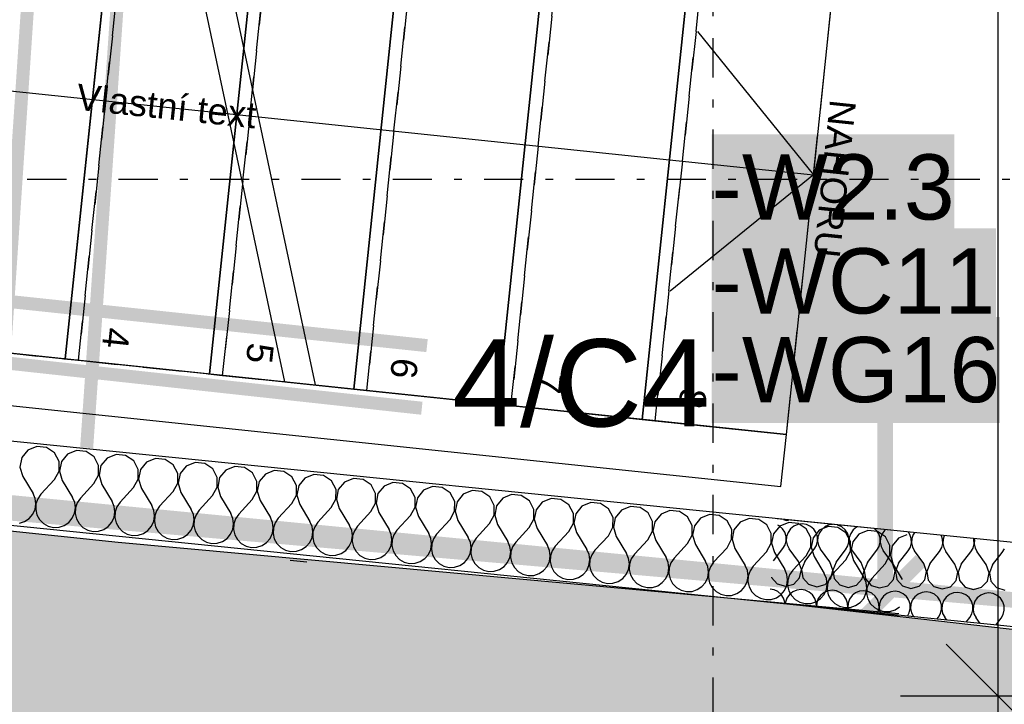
# Model space of a CAD drawing. Extents: x -12025 to 39812, y -28775 to 12.
# Tile 22 of 90: x 16300 to 18186, y -12117 to -10806. Entities that reach past the tile are written whole.
import ezdxf
from ezdxf.enums import TextEntityAlignment as Align

# ---------------------------------------------------------------- set-up
doc = ezdxf.new("R2010")
doc.units = 0
doc.header["$MEASUREMENT"] = 0
for name, pattern in [('Telekomunikacni vodic', [9.25, 3, -0.75, 3, -0.75, 0.125, -0.75, 0.125, -0.75]), ('vodič N', [3, 1.5, -1.5]), ('Čerchovaná S', [175, 75, -42.5, 15, -42.5]), ('Čárkovaná S', [125, 75, -50])]:
    doc.linetypes.add(name, pattern=pattern)
for name, color, linetype in [('0 (Pozadí)', 254, 'Continuous'), ('OÚ Dukovany internet + tv + data', 192, 'Continuous'), ('OÚ Dukovany půdorys kóty 1NP', 7, 'Continuous'), ('OÚ Dukovany půdorys podklad 1NP', 7, 'Continuous'), ('OÚ Dukovany světla', 132, 'Continuous'), ('OÚ Dukovany zásuvky', 92, 'Continuous'), ('Zakladni', 7, 'Continuous')]:
    doc.layers.add(name, color=color, linetype=linetype)
doc.styles.add('Arial', font='txt')
doc.styles.add('Arial_B', font='txt')

# ---------------------------------------------------------------- blocks, each defined once
blk = doc.blocks.new('(10)')
at = {"color": 0, "linetype": 'Continuous', "style": 'Arial'}
blk.add_text('4/C4', height=167.18, dxfattribs=at).set_placement((0, -85), align=Align.CENTER)
blk = doc.blocks.new('(13)')
at = {"color": 36, "linetype": 'vodič N', "ltscale": 100, "const_width": 25}
blk.add_lwpolyline([(105.8, -4131.2), (389.3, -15.8)], dxfattribs=at)
blk = doc.blocks.new('(31)')
at = {"color": 7, "linetype": 'Continuous', "const_width": 25}
for points in [[(55, -460), (55, 0)], [(0, -520), (125, -395)]]:
    blk.add_lwpolyline(points, dxfattribs=at)
at = {"layer": '0 (Pozadí)', "linetype": 'Continuous'}
blk.add_solid([(-274.9, 243.5), (270.2, 243.5), (-274.9, 40), (270.2, 40)], dxfattribs=at)
at = {"color": 7, "linetype": 'Continuous', "style": 'Arial_B'}
blk.add_text('-WC11', height=125, dxfattribs=at).set_placement((-274.9, 80))
blk = doc.blocks.new('Stoupací vedení směrem nahoru (1)')
at = {"color": 0, "linetype": 'Continuous', "const_width": 25}
for points in [[(211.1, 422.2), (0, 0)], [(211.1, 422.2), (131.9, 356.3)], [(211.1, 422.2), (197.9, 316.7)]]:
    blk.add_lwpolyline(points, dxfattribs=at)
at = {"color": 0, "linetype": 'Continuous'}
for points, const_width in [([(0, 52.8, 0.414214), (-52.8, 0)], 25), ([(52.8, 0, 0.414214), (0, 52.8)], 25), ([(0, 26.4, 0.414214), (-26.4, 0)], 52.8), ([(26.4, 0, 0.414214), (0, 26.4)], 52.8), ([(-26.4, 0, 0.414214), (0, -26.4)], 52.8), ([(0, -26.4, 0.414214), (26.4, 0)], 52.8), ([(-52.8, 0, 0.414214), (0, -52.8)], 25), ([(0, -52.8, 0.414214), (52.8, 0)], 25)]:
    blk.add_lwpolyline(points, format="xyb", dxfattribs=dict(at, const_width=const_width))
blk = doc.blocks.new('(119)')
at = {"color": 7, "linetype": 'Continuous', "const_width": 25}
for points in [[(0, 0), (0, 460)], [(-60, -60), (65, 65)]]:
    blk.add_lwpolyline(points, dxfattribs=at)
at = {"layer": '0 (Pozadí)', "linetype": 'Continuous'}
blk.add_solid([(-335, 885), (130.2, 885), (-335, 681.5), (130.2, 681.5)], dxfattribs=at)
at = {"color": 7, "linetype": 'Continuous', "style": 'Arial_B'}
blk.add_text('-W2.3', height=125, dxfattribs=at).set_placement((-335, 721.5))
blk = doc.blocks.new('(120)')
at = {"color": 7, "linetype": 'Continuous', "const_width": 25}
for points in [[(0, 0), (0, 460)], [(-60, -60), (65, 65)]]:
    blk.add_lwpolyline(points, dxfattribs=at)
at = {"layer": '0 (Pozadí)', "linetype": 'Continuous'}
blk.add_solid([(-335, 530), (217.4, 530), (-335, 326.5), (217.4, 326.5)], dxfattribs=at)
at = {"color": 7, "linetype": 'Continuous', "style": 'Arial_B'}
blk.add_text('-WG16', height=125, dxfattribs=at).set_placement((-335, 366.5))

msp = doc.modelspace()

# ---------------------------------------------------------------- hatches: boundary and pattern name
at = {"layer": 'OÚ Dukovany půdorys podklad 1NP', "linetype": 'Continuous'}
msp.add_hatch(color=254, dxfattribs=at).paths.add_polyline_path([(15102.4, -12030), (15101.4, -12039.9), (16811.2, -12217.9), (16850, -11844.9), (15190, -11672.1), (15164.1, -11920.8), (15114.3, -11915.6)])

# ---------------------------------------------------------------- linework, layer by layer
at = {"layer": 'OÚ Dukovany internet + tv + data', "linetype": 'Telekomunikacni vodic', "ltscale": 100, "const_width": 25}
msp.add_lwpolyline([(12500, -11947.2), (12500, -11362.5), (18875, -11980), (18875, -11750)], dxfattribs=at)
at = {"layer": 'OÚ Dukovany půdorys kóty 1NP', "color": 1, "linetype": 'Continuous'}
for p, q in [((18174.4, -12102), (18174.4, -2532.3)), ((18074.4, -12002), (18274.4, -12202)), ((18474.4, -12102), (17986.9, -12102)), ((18174.4, -12252), (18174.4, -12102))]:
    msp.add_line(p, q, dxfattribs=at)
at = {"layer": 'OÚ Dukovany půdorys podklad 1NP', "color": 154, "linetype": 'Čerchovaná S'}
for p, q in [((17628.4, -25791.1), (17628.4, -1625)), ((5289.2, -11111), (22767.7, -11111))]:
    msp.add_line(p, q, dxfattribs=at)
at = {"layer": 'OÚ Dukovany půdorys podklad 1NP', "color": 1, "linetype": 'Continuous'}
for p, q in [((16807.8, -11499.2), (16567.3, -10368)), ((16866.4, -11505.4), (16625.9, -10374.2)), ((16387, -11455.5), (16491.3, -10460.9)), ((16491.3, -10460.9), (16387, -11455.5)), ((16663.3, -11484.4), (16767.5, -10489.9)), ((16767.5, -10489.9), (16663.3, -11484.4)), ((16939.6, -11513.4), (17043.8, -10518.8)), ((17043.8, -10518.8), (16939.6, -11513.4)), ((17215.8, -11542.3), (17320.1, -10547.8)), ((17320.1, -10547.8), (17215.8, -11542.3)), ((17492.1, -11571.3), (17596.3, -10576.7)), ((17596.3, -10576.7), (17492.1, -11571.3)), ((17768.4, -11600.2), (17872.6, -10605.7)), ((17597.9, -10828.3), (17820.5, -11102.9)), ((15610.4, -10871.3), (17544.2, -11074)), ((17544.2, -11074), (17820.5, -11102.9)), ((17820.5, -11102.9), (17545.8, -11325.5)), ((17768.4, -11600.2), (15282, -11339.7)), ((16110.8, -11426.5), (16387, -11455.5)), ((15271.5, -11439.1), (17757.9, -11699.7)), ((16387, -11455.5), (16663.3, -11484.4)), ((16663.3, -11484.4), (16939.6, -11513.4)), ((17999.5, -11787.1), (15226.9, -11506.2)), ((16939.6, -11513.4), (17215.8, -11542.3)), ((17215.8, -11542.3), (17492.1, -11571.3)), ((17492.1, -11571.3), (17768.4, -11600.2)), ((17757.9, -11699.7), (17768.4, -11600.2)), ((15210.7, -11665.4), (17983.4, -11946.2)), ((18696, -11856.7), (17750.7, -11761.9)), ((17734.7, -11921.1), (18680, -12015.9))]:
    msp.add_line(p, q, dxfattribs=at)
at = {"layer": 'OÚ Dukovany půdorys podklad 1NP', "color": 21, "linetype": 'Continuous'}
for p, q in [((16315.4, -11630.2), (16303.6, -11644.6)), ((16332.5, -11623.2), (16315.4, -11630.2)), ((16351, -11625), (16332.5, -11623.2)), ((16366.4, -11635.4), (16351, -11625)), ((16375, -11651.8), (16366.4, -11635.4)), ((16391.2, -11637.9), (16379.4, -11652.3)), ((16408.3, -11630.8), (16391.2, -11637.9)), ((16426.8, -11632.7), (16408.3, -11630.8)), ((16442.2, -11643.1), (16426.8, -11632.7)), ((16303.6, -11644.6), (16300, -11662.8)), ((16374.9, -11670.4), (16375, -11651.8)), ((16379.4, -11652.3), (16375.8, -11670.5)), ((16450.8, -11659.5), (16442.2, -11643.1)), ((16467, -11645.6), (16455.2, -11659.9)), ((16484.1, -11638.5), (16467, -11645.6)), ((16502.6, -11640.4), (16484.1, -11638.5)), ((16518, -11650.8), (16502.6, -11640.4)), ((16526.6, -11667.2), (16518, -11650.8)), ((16542.8, -11653.3), (16531, -11667.6)), ((16559.9, -11646.2), (16542.8, -11653.3)), ((16578.4, -11648.1), (16559.9, -11646.2)), ((16593.8, -11658.4), (16578.4, -11648.1)), ((16635.7, -11653.9), (16618.6, -11661)), ((16654.2, -11655.8), (16635.7, -11653.9)), ((16669.6, -11666.1), (16654.2, -11655.8)), ((16300, -11662.8), (16305.4, -11680.5)), ((16366, -11686.7), (16374.9, -11670.4)), ((16375.8, -11670.5), (16381.2, -11688.2)), ((16450.7, -11678.1), (16450.8, -11659.5)), ((16455.2, -11659.9), (16451.6, -11678.1)), ((16526.5, -11685.7), (16526.6, -11667.2)), ((16531, -11667.6), (16527.4, -11685.8)), ((16602.4, -11674.9), (16593.8, -11658.4)), ((16602.3, -11693.4), (16602.4, -11674.9)), ((16606.8, -11675.3), (16603.2, -11693.5)), ((16618.6, -11661), (16606.8, -11675.3)), ((16678.2, -11682.5), (16669.6, -11666.1)), ((16694.4, -11668.6), (16682.6, -11683)), ((16711.5, -11661.6), (16694.4, -11668.6)), ((16730, -11663.4), (16711.5, -11661.6)), ((16745.4, -11673.8), (16730, -11663.4)), ((16754, -11690.2), (16745.4, -11673.8)), ((16787.3, -11669.2), (16770.2, -11676.3)), ((16805.8, -11671.1), (16787.3, -11669.2)), ((16821.2, -11681.5), (16805.8, -11671.1)), ((16305.4, -11680.5), (16325.1, -11713.2)), ((16366, -11686.7), (16340.2, -11714.7)), ((16381.2, -11688.2), (16400.9, -11720.8)), ((16441.8, -11694.4), (16416, -11722.4)), ((16441.8, -11694.4), (16450.7, -11678.1)), ((16451.6, -11678.1), (16457, -11695.9)), ((16517.6, -11702), (16526.5, -11685.7)), ((16527.4, -11685.8), (16532.8, -11703.6)), ((16593.4, -11709.7), (16602.3, -11693.4)), ((16603.2, -11693.5), (16608.6, -11711.2)), ((16678.1, -11701.1), (16678.2, -11682.5)), ((16682.6, -11683), (16679, -11701.2)), ((16753.9, -11708.8), (16754, -11690.2)), ((16758.4, -11690.7), (16754.8, -11708.9)), ((16770.2, -11676.3), (16758.4, -11690.7)), ((16829.8, -11697.9), (16821.2, -11681.5)), ((16846, -11684), (16834.2, -11698.3)), ((16863.1, -11676.9), (16846, -11684)), ((16881.6, -11678.8), (16863.1, -11676.9)), ((16897, -11689.2), (16881.6, -11678.8)), ((16905.6, -11705.6), (16897, -11689.2)), ((16921.8, -11691.7), (16910, -11706)), ((16938.9, -11684.6), (16921.8, -11691.7)), ((16957.4, -11686.5), (16938.9, -11684.6)), ((16972.8, -11696.8), (16957.4, -11686.5)), ((17014.7, -11692.3), (16997.6, -11699.4)), ((17033.2, -11694.1), (17014.7, -11692.3)), ((17048.6, -11704.5), (17033.2, -11694.1)), ((16329.2, -11722.8), (16325.1, -11713.2)), ((16457, -11695.9), (16476.7, -11728.5)), ((16517.6, -11702), (16491.8, -11730)), ((16532.8, -11703.6), (16552.5, -11736.2)), ((16593.4, -11709.7), (16567.6, -11737.7)), ((16608.6, -11711.2), (16628.3, -11743.9)), ((16669.2, -11717.4), (16678.1, -11701.1)), ((16679, -11701.2), (16684.4, -11718.9)), ((16745, -11725.1), (16753.9, -11708.8)), ((16754.8, -11708.9), (16760.2, -11726.6)), ((16829.7, -11716.4), (16829.8, -11697.9)), ((16834.2, -11698.3), (16830.6, -11716.5)), ((16905.5, -11724.1), (16905.6, -11705.6)), ((16910, -11706), (16906.4, -11724.2)), ((16981.4, -11713.3), (16972.8, -11696.8)), ((16981.3, -11731.8), (16981.4, -11713.3)), ((16985.8, -11713.7), (16982.2, -11731.9)), ((16997.6, -11699.4), (16985.8, -11713.7)), ((17057.2, -11720.9), (17048.6, -11704.5)), ((17073.4, -11707), (17061.6, -11721.4)), ((17090.5, -11700), (17073.4, -11707)), ((17109, -11701.8), (17090.5, -11700)), ((17124.4, -11712.2), (17109, -11701.8)), ((17133, -11728.6), (17124.4, -11712.2)), ((17166.3, -11707.6), (17149.2, -11714.7)), ((17184.8, -11709.5), (17166.3, -11707.6)), ((17200.2, -11719.9), (17184.8, -11709.5)), ((16330.5, -11733.2), (16329.2, -11722.8)), ((16334.2, -11723.3), (16330.8, -11733.3)), ((16340.2, -11714.7), (16334.2, -11723.3)), ((16405, -11730.5), (16400.9, -11720.8)), ((16406.3, -11740.9), (16405, -11730.5)), ((16410, -11731), (16406.6, -11741)), ((16416, -11722.4), (16410, -11731)), ((16480.8, -11738.2), (16476.7, -11728.5)), ((16491.8, -11730), (16485.8, -11738.7)), ((16669.2, -11717.4), (16643.4, -11745.4)), ((16684.4, -11718.9), (16704.1, -11751.6)), ((16745, -11725.1), (16719.2, -11753.1)), ((16760.2, -11726.6), (16779.9, -11759.2)), ((16820.8, -11732.7), (16795, -11760.8)), ((16820.8, -11732.7), (16829.7, -11716.4)), ((16830.6, -11716.5), (16836, -11734.3)), ((16896.6, -11740.4), (16905.5, -11724.1)), ((16906.4, -11724.2), (16911.8, -11742)), ((16972.5, -11748.1), (16981.3, -11731.8)), ((16982.2, -11731.9), (16987.6, -11749.6)), ((17057.1, -11739.5), (17057.2, -11720.9)), ((17061.6, -11721.4), (17058, -11739.6)), ((17132.9, -11747.2), (17133, -11728.6)), ((17137.4, -11729.1), (17133.8, -11747.3)), ((17149.2, -11714.7), (17137.4, -11729.1)), ((17208.8, -11736.3), (17200.2, -11719.9)), ((17225, -11722.4), (17213.2, -11736.7)), ((17242.1, -11715.3), (17225, -11722.4)), ((17260.6, -11717.2), (17242.1, -11715.3)), ((17276, -11727.6), (17260.6, -11717.2)), ((17284.6, -11744), (17276, -11727.6)), ((17300.8, -11730.1), (17289, -11744.4)), ((17317.9, -11723), (17300.8, -11730.1)), ((17336.4, -11724.9), (17317.9, -11723)), ((17351.8, -11735.2), (17336.4, -11724.9)), ((17393.7, -11730.7), (17376.6, -11737.7)), ((17412.2, -11732.5), (17393.7, -11730.7)), ((17427.6, -11742.9), (17412.2, -11732.5)), ((16324.6, -11753.2), (16329, -11743.6)), ((16329, -11743.6), (16330.5, -11733.2)), ((16330.8, -11733.3), (16330.3, -11743.8)), ((16330.3, -11743.8), (16332.6, -11754)), ((16400.4, -11760.9), (16404.8, -11751.3)), ((16404.8, -11751.3), (16406.3, -11740.9)), ((16406.6, -11741), (16406.1, -11751.5)), ((16406.1, -11751.5), (16408.4, -11761.7)), ((16480.6, -11759), (16482.1, -11748.6)), ((16482.1, -11748.6), (16480.8, -11738.2)), ((16482.4, -11748.6), (16481.9, -11759.1)), ((16485.8, -11738.7), (16482.4, -11748.6)), ((16556.6, -11745.9), (16552.5, -11736.2)), ((16557.9, -11756.3), (16556.6, -11745.9)), ((16561.6, -11746.4), (16558.2, -11756.3)), ((16567.6, -11737.7), (16561.6, -11746.4)), ((16632.4, -11753.5), (16628.3, -11743.9)), ((16643.4, -11745.4), (16637.4, -11754)), ((16708.2, -11761.2), (16704.1, -11751.6)), ((16836, -11734.3), (16855.7, -11766.9)), ((16896.6, -11740.4), (16870.8, -11768.4)), ((16911.8, -11742), (16931.5, -11774.6)), ((16972.5, -11748.1), (16946.6, -11776.1)), ((16987.6, -11749.6), (17007.3, -11782.3)), ((17048.3, -11755.8), (17057.1, -11739.5)), ((17058, -11739.6), (17063.4, -11757.3)), ((17124.1, -11763.5), (17132.9, -11747.2)), ((17133.8, -11747.3), (17139.2, -11765)), ((17208.7, -11754.8), (17208.8, -11736.3)), ((17213.2, -11736.7), (17209.6, -11754.9)), ((17284.5, -11762.5), (17284.6, -11744)), ((17289, -11744.4), (17285.4, -11762.6)), ((17360.5, -11751.6), (17351.8, -11735.2)), ((17360.3, -11770.2), (17360.5, -11751.6)), ((17376.6, -11737.7), (17364.8, -11752.1)), ((17436.3, -11759.3), (17427.6, -11742.9)), ((17452.4, -11745.4), (17440.6, -11759.8)), ((17469.5, -11738.4), (17452.4, -11745.4)), ((17488, -11740.2), (17469.5, -11738.4)), ((17503.4, -11750.6), (17488, -11740.2)), ((17512.1, -11767), (17503.4, -11750.6)), ((17545.3, -11746), (17528.2, -11753.1)), ((17563.8, -11747.9), (17545.3, -11746)), ((17579.2, -11758.3), (17563.8, -11747.9)), ((16299.1, -11770.3), (16309.1, -11767.1)), ((16309.1, -11767.1), (16317.8, -11761.2)), ((16317.8, -11761.2), (16324.6, -11753.2)), ((16332.6, -11754), (16337.7, -11763.2)), ((16337.7, -11763.2), (16345, -11770.7)), ((16384.9, -11774.8), (16393.6, -11768.9)), ((16393.6, -11768.9), (16400.4, -11760.9)), ((16408.4, -11761.7), (16413.5, -11770.9)), ((16469.4, -11776.6), (16476.2, -11768.6)), ((16476.2, -11768.6), (16480.6, -11759)), ((16481.9, -11759.1), (16484.2, -11769.4)), ((16484.2, -11769.4), (16489.3, -11778.6)), ((16552, -11776.2), (16556.4, -11766.7)), ((16556.4, -11766.7), (16557.9, -11756.3)), ((16558.2, -11756.3), (16557.7, -11766.8)), ((16557.7, -11766.8), (16560, -11777.1)), ((16632.2, -11774.4), (16633.7, -11764)), ((16633.7, -11764), (16632.4, -11753.5)), ((16634, -11764), (16633.5, -11774.5)), ((16637.4, -11754), (16634, -11764)), ((16709.5, -11771.6), (16708.2, -11761.2)), ((16713.2, -11761.7), (16709.8, -11771.7)), ((16719.2, -11753.1), (16713.2, -11761.7)), ((16784, -11768.9), (16779.9, -11759.2)), ((16785.3, -11779.3), (16784, -11768.9)), ((16789, -11769.4), (16785.6, -11779.4)), ((16795, -11760.8), (16789, -11769.4)), ((16859.8, -11776.6), (16855.7, -11766.9)), ((16870.8, -11768.4), (16864.8, -11777.1)), ((17048.3, -11755.8), (17022.4, -11783.8)), ((17063.4, -11757.3), (17083.1, -11789.9)), ((17124.1, -11763.5), (17098.2, -11791.5)), ((17139.2, -11765), (17158.9, -11797.6)), ((17199.9, -11771.1), (17208.7, -11754.8)), ((17209.6, -11754.9), (17215, -11772.7)), ((17275.7, -11778.8), (17284.5, -11762.5)), ((17285.4, -11762.6), (17290.8, -11780.4)), ((17351.5, -11786.5), (17360.3, -11770.2)), ((17364.8, -11752.1), (17361.2, -11770.3)), ((17361.2, -11770.3), (17366.6, -11788)), ((17436.1, -11777.9), (17436.3, -11759.3)), ((17440.6, -11759.8), (17437, -11778)), ((17511.9, -11785.6), (17512.1, -11767)), ((17516.4, -11767.4), (17512.8, -11785.7)), ((17528.2, -11753.1), (17516.4, -11767.4)), ((17587.9, -11774.7), (17579.2, -11758.3)), ((17604, -11760.8), (17592.2, -11775.1)), ((17621.1, -11753.7), (17604, -11760.8)), ((17639.6, -11755.6), (17621.1, -11753.7)), ((17655, -11766), (17639.6, -11755.6)), ((17663.7, -11782.4), (17655, -11766)), ((17679.8, -11768.5), (17668, -11782.8)), ((17697, -11761.4), (17679.8, -11768.5)), ((17715.4, -11763.3), (17697, -11761.4)), ((17730.8, -11773.6), (17715.4, -11763.3)), ((17772.8, -11769.1), (17755.6, -11776.1)), ((17762.7, -11763.3), (17768.8, -11765.1)), ((17768.8, -11765.1), (17772.2, -11764.3)), ((17791.2, -11770.9), (17772.8, -11769.1)), ((16345, -11770.7), (16354.2, -11775.9)), ((16354.2, -11775.9), (16364.4, -11778.4)), ((16364.4, -11778.4), (16374.9, -11778)), ((16374.9, -11778), (16384.9, -11774.8)), ((16413.5, -11770.9), (16420.8, -11778.4)), ((16420.8, -11778.4), (16430, -11783.6)), ((16430, -11783.6), (16440.2, -11786.1)), ((16440.2, -11786.1), (16450.7, -11785.7)), ((16450.7, -11785.7), (16460.7, -11782.4)), ((16460.7, -11782.4), (16469.4, -11776.6)), ((16489.3, -11778.6), (16496.6, -11786.1)), ((16496.6, -11786.1), (16505.8, -11791.3)), ((16536.5, -11790.1), (16545.2, -11784.3)), ((16545.2, -11784.3), (16552, -11776.2)), ((16560, -11777.1), (16565.1, -11786.3)), ((16565.1, -11786.3), (16572.5, -11793.8)), ((16621, -11791.9), (16627.8, -11783.9)), ((16627.8, -11783.9), (16632.2, -11774.4)), ((16633.5, -11774.5), (16635.8, -11784.7)), ((16635.8, -11784.7), (16640.9, -11794)), ((16703.6, -11791.6), (16708, -11782)), ((16708, -11782), (16709.5, -11771.6)), ((16709.8, -11771.7), (16709.3, -11782.2)), ((16709.3, -11782.2), (16711.6, -11792.4)), ((16783.8, -11789.7), (16785.3, -11779.3)), ((16785.6, -11779.4), (16785.1, -11789.8)), ((16859.6, -11797.4), (16861.1, -11787)), ((16861.1, -11787), (16859.8, -11776.6)), ((16861.4, -11787), (16860.9, -11797.5)), ((16864.8, -11777.1), (16861.4, -11787)), ((16935.6, -11784.3), (16931.5, -11774.6)), ((16936.9, -11794.7), (16935.6, -11784.3)), ((16940.7, -11784.8), (16937.3, -11794.7)), ((16946.6, -11776.1), (16940.7, -11784.8)), ((17011.4, -11791.9), (17007.3, -11782.3)), ((17022.4, -11783.8), (17016.5, -11792.4)), ((17199.9, -11771.1), (17174, -11799.2)), ((17215, -11772.7), (17234.7, -11805.3)), ((17275.7, -11778.8), (17249.8, -11806.8)), ((17290.8, -11780.4), (17310.5, -11813)), ((17351.5, -11786.5), (17325.7, -11814.5)), ((17366.6, -11788), (17386.3, -11820.7)), ((17427.3, -11794.2), (17436.1, -11777.9)), ((17437, -11778), (17442.4, -11795.7)), ((17503.1, -11801.9), (17511.9, -11785.6)), ((17512.8, -11785.7), (17518.2, -11803.4)), ((17587.7, -11793.2), (17587.9, -11774.7)), ((17592.2, -11775.1), (17588.6, -11793.3)), ((17663.5, -11800.9), (17663.7, -11782.4)), ((17668, -11782.8), (17664.4, -11801)), ((17739.5, -11790), (17730.8, -11773.6)), ((17755.6, -11776.1), (17743.8, -11790.5)), ((17754.4, -11775.4), (17752.2, -11774.3)), ((17760.7, -11780.8), (17754.4, -11775.4)), ((17765.3, -11787.7), (17760.7, -11780.8)), ((17767.8, -11795.6), (17765.3, -11787.7)), ((17771.6, -11787.8), (17768.8, -11795.6)), ((17776.4, -11781), (17771.6, -11787.8)), ((17782.9, -11775.9), (17776.4, -11781)), ((17790.5, -11772.7), (17782.9, -11775.9)), ((17798.7, -11771.7), (17790.5, -11772.7)), ((17806.6, -11781.3), (17791.2, -11770.9)), ((17806.9, -11772.9), (17798.7, -11771.7)), ((17815.3, -11797.7), (17806.6, -11781.3)), ((17814.4, -11776.4), (17806.9, -11772.9)), ((17820.7, -11781.8), (17814.4, -11776.4)), ((17831.4, -11783.8), (17819.6, -11798.2)), ((17825.3, -11788.7), (17820.7, -11781.8)), ((17827.8, -11796.6), (17825.3, -11788.7)), ((17831.6, -11788.8), (17828.8, -11796.6)), ((17848.6, -11776.8), (17831.4, -11783.8)), ((17836.4, -11782.1), (17831.6, -11788.8)), ((17842.9, -11776.9), (17836.4, -11782.1)), ((17850.5, -11773.7), (17842.9, -11776.9)), ((17867, -11778.6), (17848.6, -11776.8)), ((17857, -11772.9), (17850.5, -11773.7)), ((17866.9, -11774), (17865.7, -11773.8)), ((17874.4, -11777.4), (17866.9, -11774)), ((17882.4, -11789), (17867, -11778.6)), ((17880.7, -11782.8), (17874.4, -11777.4)), ((17885.3, -11789.7), (17880.7, -11782.8)), ((17891.1, -11805.4), (17882.4, -11789)), ((17896.4, -11783.1), (17891.6, -11789.8)), ((17902.9, -11777.9), (17896.4, -11783.1)), ((17903.5, -11777.6), (17902.9, -11777.9)), ((17924.4, -11784.4), (17907.2, -11791.5)), ((17942.8, -11786.3), (17924.4, -11784.4)), ((17940.7, -11783.9), (17937.5, -11781.1)), ((17945.2, -11790.8), (17940.7, -11783.9)), ((17958.2, -11796.7), (17942.8, -11786.3)), ((17956.4, -11784.1), (17951.6, -11790.9)), ((17957.6, -11783.2), (17956.4, -11784.1)), ((18005.2, -11791.8), (18002.5, -11787.7)), ((18013.7, -11788.9), (18011.6, -11791.9)), ((16505.8, -11791.3), (16516, -11793.8)), ((16516, -11793.8), (16526.5, -11793.4)), ((16526.5, -11793.4), (16536.5, -11790.1)), ((16572.5, -11793.8), (16581.6, -11799)), ((16581.6, -11799), (16591.8, -11801.4)), ((16591.8, -11801.4), (16602.3, -11801)), ((16602.3, -11801), (16612.3, -11797.8)), ((16612.3, -11797.8), (16621, -11791.9)), ((16640.9, -11794), (16648.3, -11801.4)), ((16648.3, -11801.4), (16657.4, -11806.6)), ((16657.4, -11806.6), (16667.6, -11809.1)), ((16678.1, -11808.7), (16688.1, -11805.5)), ((16688.1, -11805.5), (16696.8, -11799.6)), ((16696.8, -11799.6), (16703.6, -11791.6)), ((16711.6, -11792.4), (16716.7, -11801.6)), ((16716.7, -11801.6), (16724.1, -11809.1)), ((16763.9, -11813.2), (16772.6, -11807.3)), ((16772.6, -11807.3), (16779.4, -11799.3)), ((16779.4, -11799.3), (16783.8, -11789.7)), ((16785.1, -11789.8), (16787.4, -11800.1)), ((16787.4, -11800.1), (16792.5, -11809.3)), ((16848.4, -11815), (16855.2, -11807)), ((16855.2, -11807), (16859.6, -11797.4)), ((16860.9, -11797.5), (16863.2, -11807.8)), ((16863.2, -11807.8), (16868.3, -11817)), ((16931, -11814.6), (16935.4, -11805.1)), ((16935.4, -11805.1), (16936.9, -11794.7)), ((16937.3, -11794.7), (16936.7, -11805.2)), ((16936.7, -11805.2), (16939, -11815.5)), ((17011.2, -11812.8), (17012.7, -11802.4)), ((17012.7, -11802.4), (17011.4, -11791.9)), ((17013.1, -11802.4), (17012.5, -11812.9)), ((17016.5, -11792.4), (17013.1, -11802.4)), ((17087.2, -11799.6), (17083.1, -11789.9)), ((17088.6, -11810), (17087.2, -11799.6)), ((17092.3, -11800.1), (17088.9, -11810.1)), ((17098.2, -11791.5), (17092.3, -11800.1)), ((17163, -11807.3), (17158.9, -11797.6)), ((17164.4, -11817.7), (17163, -11807.3)), ((17168.1, -11807.8), (17164.7, -11817.7)), ((17174, -11799.2), (17168.1, -11807.8)), ((17238.8, -11815), (17234.7, -11805.3)), ((17249.8, -11806.8), (17243.9, -11815.5)), ((17427.3, -11794.2), (17401.5, -11822.2)), ((17442.4, -11795.7), (17462.1, -11828.3)), ((17503.1, -11801.9), (17477.3, -11829.9)), ((17518.2, -11803.4), (17537.9, -11836)), ((17578.9, -11809.5), (17587.7, -11793.2)), ((17588.6, -11793.3), (17594, -11811.1)), ((17654.7, -11817.2), (17663.5, -11800.9)), ((17664.4, -11801), (17669.8, -11818.8)), ((17739.3, -11808.6), (17739.5, -11790)), ((17743.8, -11790.5), (17740.2, -11808.7)), ((17766, -11811.9), (17768, -11803.8)), ((17768, -11803.8), (17767.8, -11795.6)), ((17768.8, -11795.6), (17768.3, -11803.8)), ((17768.3, -11803.8), (17770, -11811.9)), ((17815.1, -11816.3), (17815.3, -11797.7)), ((17819.6, -11798.2), (17816, -11816.4)), ((17826, -11812.9), (17828, -11804.9)), ((17828, -11804.9), (17827.8, -11796.6)), ((17828.8, -11796.6), (17828.3, -11804.9)), ((17828.3, -11804.9), (17830, -11813)), ((17887.8, -11797.6), (17885.3, -11789.7)), ((17886, -11813.9), (17888, -11805.9)), ((17888, -11805.9), (17887.8, -11797.6)), ((17888.8, -11797.6), (17888.3, -11805.9)), ((17888.3, -11805.9), (17890, -11814)), ((17891.6, -11789.8), (17888.8, -11797.6)), ((17891, -11824), (17891.1, -11805.4)), ((17895.4, -11805.8), (17891.8, -11824)), ((17907.2, -11791.5), (17895.4, -11805.8)), ((17947.8, -11798.6), (17945.2, -11790.8)), ((17946, -11815), (17948, -11806.9)), ((17948, -11806.9), (17947.8, -11798.6)), ((17948.8, -11798.7), (17948.3, -11806.9)), ((17948.3, -11806.9), (17950, -11815)), ((17951.6, -11790.9), (17948.8, -11798.7)), ((17966.9, -11813.1), (17958.2, -11796.7)), ((17983, -11799.2), (17971.2, -11813.5)), ((17999, -11792.6), (17983, -11799.2)), ((18007.7, -11799.7), (18005.2, -11791.8)), ((18006, -11816), (18008, -11808)), ((18008, -11808), (18007.7, -11799.7)), ((18008.8, -11799.7), (18008.3, -11808)), ((18008.3, -11808), (18010, -11816)), ((18011.6, -11791.9), (18008.8, -11799.7)), ((18067.7, -11800.7), (18065.7, -11794.2)), ((18068, -11809), (18067.7, -11800.7)), ((18068.8, -11800.7), (18068.2, -11809)), ((18070.9, -11794.7), (18068.8, -11800.7)), ((18127.7, -11801.7), (18127.3, -11800.4)), ((18128, -11810), (18127.7, -11801.7)), ((18128.8, -11801.8), (18128.2, -11810)), ((18129.2, -11800.6), (18128.8, -11801.8)), ((16667.6, -11809.1), (16678.1, -11808.7)), ((16724.1, -11809.1), (16733.2, -11814.3)), ((16733.2, -11814.3), (16743.4, -11816.8)), ((16743.4, -11816.8), (16753.9, -11816.4)), ((16753.9, -11816.4), (16763.9, -11813.2)), ((16792.5, -11809.3), (16799.9, -11816.8)), ((16799.9, -11816.8), (16809, -11822)), ((16809, -11822), (16819.2, -11824.5)), ((16819.2, -11824.5), (16829.7, -11824.1)), ((16829.7, -11824.1), (16839.7, -11820.8)), ((16839.7, -11820.8), (16848.4, -11815)), ((16868.3, -11817), (16875.7, -11824.5)), ((16875.7, -11824.5), (16884.8, -11829.7)), ((16915.5, -11828.5), (16924.2, -11822.7)), ((16924.2, -11822.7), (16931, -11814.6)), ((16939, -11815.5), (16944.1, -11824.7)), ((16944.1, -11824.7), (16951.5, -11832.2)), ((17000, -11830.3), (17006.8, -11822.3)), ((17006.8, -11822.3), (17011.2, -11812.8)), ((17012.5, -11812.9), (17014.8, -11823.1)), ((17014.8, -11823.1), (17019.9, -11832.4)), ((17082.6, -11830), (17087, -11820.4)), ((17087, -11820.4), (17088.6, -11810)), ((17088.9, -11810.1), (17088.3, -11820.6)), ((17088.3, -11820.6), (17090.6, -11830.8)), ((17162.8, -11828.1), (17164.4, -11817.7)), ((17164.7, -11817.7), (17164.1, -11828.2)), ((17238.6, -11835.8), (17240.2, -11825.4)), ((17240.2, -11825.4), (17238.8, -11815)), ((17240.5, -11825.4), (17239.9, -11835.9)), ((17243.9, -11815.5), (17240.5, -11825.4)), ((17314.6, -11822.6), (17310.5, -11813)), ((17316, -11833.1), (17314.6, -11822.6)), ((17319.7, -11823.2), (17316.3, -11833.1)), ((17325.7, -11814.5), (17319.7, -11823.2)), ((17390.4, -11830.3), (17386.3, -11820.7)), ((17401.5, -11822.2), (17395.5, -11830.8)), ((17578.9, -11809.5), (17553.1, -11837.6)), ((17594, -11811.1), (17613.7, -11843.7)), ((17654.7, -11817.2), (17628.9, -11845.2)), ((17669.8, -11818.8), (17689.5, -11851.4)), ((17730.5, -11824.9), (17704.7, -11852.9)), ((17730.5, -11824.9), (17739.3, -11808.6)), ((17740.2, -11808.7), (17745.6, -11826.4)), ((17743.9, -11842.3), (17761.9, -11819)), ((17745.6, -11826.4), (17765.3, -11859.1)), ((17761.9, -11819), (17766, -11811.9)), ((17770, -11811.9), (17773.9, -11819.2)), ((17791.5, -11843.5), (17773.9, -11819.2)), ((17803.5, -11843.8), (17821.9, -11820.1)), ((17806.3, -11832.6), (17815.1, -11816.3)), ((17816, -11816.4), (17821.4, -11834.1)), ((17821.9, -11820.1), (17826, -11812.9)), ((17830, -11813), (17833.9, -11820.3)), ((17851.5, -11844.6), (17833.9, -11820.3)), ((17863.5, -11844.8), (17881.9, -11821.1)), ((17881.9, -11821.1), (17886, -11813.9)), ((17882.1, -11840.3), (17891, -11824)), ((17890, -11814), (17893.9, -11821.3)), ((17891.8, -11824), (17897.2, -11841.8)), ((17911.5, -11845.6), (17893.9, -11821.3)), ((17923.5, -11845.8), (17941.9, -11822.1)), ((17941.9, -11822.1), (17946, -11815)), ((17950, -11815), (17953.9, -11822.3)), ((17971.5, -11846.6), (17953.9, -11822.3)), ((17966.8, -11831.6), (17966.9, -11813.1)), ((17971.2, -11813.5), (17967.6, -11831.7)), ((17983.5, -11846.8), (18001.9, -11823.2)), ((18001.9, -11823.2), (18006, -11816)), ((18010, -11816), (18013.9, -11823.4)), ((18031.5, -11847.7), (18013.9, -11823.4)), ((18043.4, -11847.9), (18061.9, -11824.2)), ((18061.9, -11824.2), (18066, -11817)), ((18066, -11817), (18068, -11809)), ((18068.2, -11809), (18070, -11817.1)), ((18070, -11817.1), (18073.9, -11824.4)), ((18091.4, -11848.7), (18073.9, -11824.4)), ((18103.4, -11848.9), (18121.8, -11825.2)), ((18121.8, -11825.2), (18126, -11818)), ((18126, -11818), (18128, -11810)), ((18128.2, -11810), (18130, -11818.1)), ((18130, -11818.1), (18133.8, -11825.4)), ((18151.4, -11849.7), (18133.8, -11825.4)), ((18163.4, -11849.9), (18181.8, -11826.2)), ((18181.8, -11826.2), (18186, -11819.1)), ((16884.8, -11829.7), (16895, -11832.2)), ((16895, -11832.2), (16905.5, -11831.8)), ((16905.5, -11831.8), (16915.5, -11828.5)), ((16951.5, -11832.2), (16960.6, -11837.3)), ((16960.6, -11837.3), (16970.8, -11839.8)), ((16970.8, -11839.8), (16981.3, -11839.4)), ((16981.3, -11839.4), (16991.3, -11836.2)), ((16991.3, -11836.2), (17000, -11830.3)), ((17019.9, -11832.4), (17027.3, -11839.8)), ((17027.3, -11839.8), (17036.4, -11845)), ((17036.4, -11845), (17046.6, -11847.5)), ((17057.1, -11847.1), (17067.1, -11843.9)), ((17067.1, -11843.9), (17075.8, -11838)), ((17075.8, -11838), (17082.6, -11830)), ((17090.6, -11830.8), (17095.7, -11840)), ((17095.7, -11840), (17103.1, -11847.5)), ((17142.9, -11851.6), (17151.6, -11845.7)), ((17151.6, -11845.7), (17158.4, -11837.7)), ((17158.4, -11837.7), (17162.8, -11828.1)), ((17164.1, -11828.2), (17166.4, -11838.5)), ((17166.4, -11838.5), (17171.5, -11847.7)), ((17227.5, -11853.4), (17234.2, -11845.4)), ((17234.2, -11845.4), (17238.6, -11835.8)), ((17239.9, -11835.9), (17242.2, -11846.2)), ((17310, -11853), (17314.4, -11843.5)), ((17314.4, -11843.5), (17316, -11833.1)), ((17316.3, -11833.1), (17315.7, -11843.6)), ((17315.7, -11843.6), (17318.1, -11853.8)), ((17390.2, -11851.1), (17391.8, -11840.8)), ((17391.8, -11840.8), (17390.4, -11830.3)), ((17392.1, -11840.8), (17391.5, -11851.3)), ((17395.5, -11830.8), (17392.1, -11840.8)), ((17466.2, -11838), (17462.1, -11828.3)), ((17467.6, -11848.4), (17466.2, -11838)), ((17471.3, -11838.5), (17467.9, -11848.5)), ((17477.3, -11829.9), (17471.3, -11838.5)), ((17542, -11845.7), (17537.9, -11836)), ((17543.4, -11856.1), (17542, -11845.7)), ((17553.1, -11837.6), (17547.1, -11846.2)), ((17617.8, -11853.4), (17613.7, -11843.7)), ((17628.9, -11845.2), (17622.9, -11853.9)), ((17806.3, -11832.6), (17780.5, -11860.6)), ((17797.1, -11859), (17791.5, -11843.5)), ((17803.5, -11843.8), (17797.3, -11859)), ((17821.4, -11834.1), (17841.1, -11866.7)), ((17857.1, -11860), (17851.5, -11844.6)), ((17882.1, -11840.3), (17856.3, -11868.3)), ((17863.5, -11844.8), (17857.3, -11860)), ((17897.2, -11841.8), (17916.9, -11874.4)), ((17917.1, -11861), (17911.5, -11845.6)), ((17923.5, -11845.8), (17917.3, -11861)), ((17957.9, -11847.9), (17966.8, -11831.6)), ((17967.6, -11831.7), (17973, -11849.5)), ((17046.6, -11847.5), (17057.1, -11847.1)), ((17103.1, -11847.5), (17112.2, -11852.7)), ((17112.2, -11852.7), (17122.4, -11855.2)), ((17122.4, -11855.2), (17132.9, -11854.8)), ((17132.9, -11854.8), (17142.9, -11851.6)), ((17171.5, -11847.7), (17178.9, -11855.2)), ((17178.9, -11855.2), (17188, -11860.4)), ((17188, -11860.4), (17198.2, -11862.9)), ((17198.2, -11862.9), (17208.7, -11862.5)), ((17208.7, -11862.5), (17218.7, -11859.2)), ((17218.7, -11859.2), (17227.5, -11853.4)), ((17242.2, -11846.2), (17247.3, -11855.4)), ((17247.3, -11855.4), (17254.7, -11862.9)), ((17254.7, -11862.9), (17263.8, -11868.1)), ((17294.5, -11866.9), (17303.3, -11861.1)), ((17303.3, -11861.1), (17310, -11853)), ((17318.1, -11853.8), (17323.1, -11863.1)), ((17323.1, -11863.1), (17330.5, -11870.6)), ((17379.1, -11868.7), (17385.9, -11860.7)), ((17385.9, -11860.7), (17390.2, -11851.1)), ((17391.5, -11851.3), (17393.9, -11861.5)), ((17393.9, -11861.5), (17398.9, -11870.7)), ((17461.7, -11868.4), (17466, -11858.8)), ((17466, -11858.8), (17467.6, -11848.4)), ((17467.9, -11848.5), (17467.3, -11859)), ((17467.3, -11859), (17469.7, -11869.2)), ((17541.8, -11866.5), (17543.4, -11856.1)), ((17543.7, -11856.1), (17543.1, -11866.6)), ((17547.1, -11846.2), (17543.7, -11856.1)), ((17617.6, -11874.2), (17619.2, -11863.8)), ((17619.2, -11863.8), (17617.8, -11853.4)), ((17619.5, -11863.8), (17618.9, -11874.3)), ((17622.9, -11853.9), (17619.5, -11863.8)), ((17693.6, -11861), (17689.5, -11851.4)), ((17695, -11871.5), (17693.6, -11861)), ((17698.7, -11861.6), (17695.3, -11871.5)), ((17704.7, -11852.9), (17698.7, -11861.6)), ((17769.4, -11868.7), (17765.3, -11859.1)), ((17780.5, -11860.6), (17774.5, -11869.2)), ((17793.8, -11875), (17797.1, -11859)), ((17797.3, -11859), (17800.1, -11875.1)), ((17853.8, -11876), (17857.1, -11860)), ((17857.3, -11860), (17860.1, -11876.1)), ((17913.8, -11877.1), (17917.1, -11861)), ((17917.3, -11861), (17920.1, -11877.2)), ((17957.9, -11847.9), (17932.1, -11876)), ((17977.1, -11862), (17971.5, -11846.6)), ((17973, -11849.5), (17990.3, -11878.1)), ((17973.8, -11878.1), (17977.1, -11862)), ((17983.5, -11846.8), (17977.3, -11862)), ((17977.3, -11862), (17980.1, -11878.2)), ((18037.1, -11863.1), (18031.5, -11847.7)), ((18033.7, -11879.1), (18037.1, -11863.1)), ((18043.4, -11847.9), (18037.3, -11863.1)), ((18037.3, -11863.1), (18040.1, -11879.2)), ((18097.1, -11864.1), (18091.4, -11848.7)), ((18093.7, -11880.2), (18097.1, -11864.1)), ((18103.4, -11848.9), (18097.3, -11864.1)), ((18097.3, -11864.1), (18100.1, -11880.3)), ((18157, -11865.1), (18151.4, -11849.7)), ((18163.4, -11849.9), (18157.3, -11865.1)), ((17263.8, -11868.1), (17274, -11870.6)), ((17274, -11870.6), (17284.5, -11870.2)), ((17284.5, -11870.2), (17294.5, -11866.9)), ((17330.5, -11870.6), (17339.6, -11875.7)), ((17339.6, -11875.7), (17349.8, -11878.2)), ((17349.8, -11878.2), (17360.3, -11877.8)), ((17360.3, -11877.8), (17370.3, -11874.6)), ((17370.3, -11874.6), (17379.1, -11868.7)), ((17398.9, -11870.7), (17406.3, -11878.2)), ((17406.3, -11878.2), (17415.4, -11883.4)), ((17415.4, -11883.4), (17425.6, -11885.9)), ((17436.1, -11885.5), (17446.1, -11882.3)), ((17446.1, -11882.3), (17454.9, -11876.4)), ((17454.9, -11876.4), (17461.7, -11868.4)), ((17469.7, -11869.2), (17474.7, -11878.4)), ((17474.7, -11878.4), (17482.1, -11885.9)), ((17530.7, -11884.1), (17537.5, -11876.1)), ((17537.5, -11876.1), (17541.8, -11866.5)), ((17543.1, -11866.6), (17545.5, -11876.9)), ((17545.5, -11876.9), (17550.5, -11886.1)), ((17613.3, -11883.8), (17617.6, -11874.2)), ((17618.9, -11874.3), (17621.3, -11884.6)), ((17689.1, -11891.4), (17693.4, -11881.9)), ((17693.4, -11881.9), (17695, -11871.5)), ((17695.3, -11871.5), (17694.7, -11882)), ((17694.7, -11882), (17697.1, -11892.2)), ((17740, -11873.5), (17740.1, -11874.1)), ((17740.1, -11874.1), (17751, -11886.4)), ((17769.2, -11889.5), (17770.8, -11879.1)), ((17770.8, -11879.1), (17769.4, -11868.7)), ((17771.1, -11879.2), (17770.5, -11889.7)), ((17774.5, -11869.2), (17771.1, -11879.2)), ((17782.5, -11886.9), (17793.8, -11875)), ((17800.1, -11875.1), (17811, -11887.4)), ((17845.2, -11876.4), (17841.1, -11866.7)), ((17842.5, -11887.9), (17853.8, -11876)), ((17846.6, -11886.8), (17845.2, -11876.4)), ((17850.3, -11876.9), (17846.9, -11886.9)), ((17856.3, -11868.3), (17850.3, -11876.9)), ((17860.1, -11876.1), (17871, -11888.4)), ((17902.5, -11889), (17913.8, -11877.1)), ((17921, -11884.1), (17916.9, -11874.4)), ((17920.1, -11877.2), (17930.9, -11889.5)), ((17932.1, -11876), (17926.1, -11884.6)), ((17962.5, -11890), (17973.8, -11878.1)), ((17980.1, -11878.2), (17990.9, -11890.5)), ((18022.5, -11891), (18033.7, -11879.1)), ((18040.1, -11879.2), (18050.9, -11891.5)), ((18082.5, -11892.1), (18093.7, -11880.2)), ((18100.1, -11880.3), (18110.9, -11892.6)), ((18142.5, -11893.1), (18153.7, -11881.2)), ((18153.7, -11881.2), (18157, -11865.1)), ((18157.3, -11865.1), (18160.1, -11881.3)), ((18160.1, -11881.3), (18170.9, -11893.6)), ((17425.6, -11885.9), (17436.1, -11885.5)), ((17482.1, -11885.9), (17491.2, -11891.1)), ((17491.2, -11891.1), (17501.4, -11893.6)), ((17501.4, -11893.6), (17511.9, -11893.2)), ((17511.9, -11893.2), (17521.9, -11890)), ((17521.9, -11890), (17530.7, -11884.1)), ((17550.5, -11886.1), (17557.9, -11893.6)), ((17557.9, -11893.6), (17567, -11898.8)), ((17567, -11898.8), (17577.2, -11901.3)), ((17577.2, -11901.3), (17587.7, -11900.9)), ((17587.7, -11900.9), (17597.7, -11897.6)), ((17597.7, -11897.6), (17606.5, -11891.8)), ((17606.5, -11891.8), (17613.3, -11883.8)), ((17621.3, -11884.6), (17626.3, -11893.8)), ((17626.3, -11893.8), (17633.7, -11901.3)), ((17633.7, -11901.3), (17642.8, -11906.5)), ((17673.5, -11905.3), (17682.3, -11899.5)), ((17682.3, -11899.5), (17689.1, -11891.4)), ((17697.1, -11892.2), (17702.1, -11901.5)), ((17702.1, -11901.5), (17709.5, -11909)), ((17744.7, -11897.9), (17737.2, -11896.7)), ((17752.3, -11901.4), (17744.7, -11897.9)), ((17751, -11886.4), (17766.7, -11891.1)), ((17758.5, -11906.8), (17752.3, -11901.4)), ((17758.1, -11907.1), (17764.9, -11899.1)), ((17764.9, -11899.1), (17769.2, -11889.5)), ((17766.7, -11891.1), (17782.5, -11886.9)), ((17770.5, -11889.7), (17772.9, -11899.9)), ((17772.9, -11899.9), (17777.9, -11909.1)), ((17780.7, -11901.9), (17774.2, -11907)), ((17788.3, -11898.6), (17780.7, -11901.9)), ((17796.6, -11897.6), (17788.3, -11898.6)), ((17804.7, -11898.9), (17796.6, -11897.6)), ((17812.3, -11902.4), (17804.7, -11898.9)), ((17811, -11887.4), (17826.7, -11892.2)), ((17818.5, -11907.8), (17812.3, -11902.4)), ((17826.7, -11892.2), (17842.5, -11887.9)), ((17840.7, -11906.8), (17845, -11897.2)), ((17848.3, -11899.7), (17840.7, -11902.9)), ((17845, -11897.2), (17846.6, -11886.8)), ((17846.9, -11886.9), (17846.3, -11897.4)), ((17846.3, -11897.4), (17848.7, -11907.6)), ((17856.6, -11898.7), (17848.3, -11899.7)), ((17864.7, -11900), (17856.6, -11898.7)), ((17872.2, -11903.4), (17864.7, -11900)), ((17871, -11888.4), (17886.6, -11893.2)), ((17886.6, -11893.2), (17902.5, -11889)), ((17908.3, -11900.7), (17900.7, -11903.9)), ((17916.5, -11899.7), (17908.3, -11900.7)), ((17924.7, -11901), (17916.5, -11899.7)), ((17920.8, -11904.9), (17922.4, -11894.5)), ((17922.4, -11894.5), (17921, -11884.1)), ((17922.7, -11894.5), (17922.1, -11905)), ((17926.1, -11884.6), (17922.7, -11894.5)), ((17932.2, -11904.5), (17924.7, -11901)), ((17930.9, -11889.5), (17946.6, -11894.2)), ((17946.6, -11894.2), (17962.5, -11890)), ((17968.3, -11901.7), (17960.7, -11904.9)), ((17976.5, -11900.7), (17968.3, -11901.7)), ((17984.7, -11902), (17976.5, -11900.7)), ((17992.2, -11905.5), (17984.7, -11902)), ((17990.9, -11890.5), (18006.6, -11895.2)), ((18006.6, -11895.2), (18022.5, -11891)), ((18036.5, -11901.8), (18028.3, -11902.8)), ((18044.7, -11903), (18036.5, -11901.8)), ((18050.9, -11891.5), (18066.6, -11896.3)), ((18066.6, -11896.3), (18082.5, -11892.1)), ((18110.9, -11892.6), (18126.6, -11897.3)), ((18126.6, -11897.3), (18142.5, -11893.1)), ((18170.9, -11893.6), (18186.6, -11898.3)), ((17642.8, -11906.5), (17653, -11909)), ((17653, -11909), (17663.5, -11908.6)), ((17663.5, -11908.6), (17673.5, -11905.3)), ((17709.5, -11909), (17718.6, -11914.1)), ((17718.6, -11914.1), (17728.8, -11916.6)), ((17728.8, -11916.6), (17739.3, -11916.2)), ((17739.3, -11916.2), (17749.3, -11913)), ((17749.3, -11913), (17758.1, -11907.1)), ((17763.1, -11913.7), (17758.5, -11906.8)), ((17765.6, -11921.5), (17763.1, -11913.7)), ((17769.4, -11913.8), (17766.7, -11921.6)), ((17774.2, -11907), (17769.4, -11913.8)), ((17777.9, -11909.1), (17785.3, -11916.6)), ((17785.3, -11916.6), (17794.4, -11921.8)), ((17815.1, -11923.9), (17825.1, -11920.7)), ((17823.1, -11914.7), (17818.5, -11907.8)), ((17825.6, -11922.6), (17823.1, -11914.7)), ((17825.1, -11920.7), (17833.9, -11914.8)), ((17829.4, -11914.8), (17826.7, -11922.6)), ((17834.2, -11908.1), (17829.4, -11914.8)), ((17833.9, -11914.8), (17840.7, -11906.8)), ((17840.7, -11902.9), (17834.2, -11908.1)), ((17848.7, -11907.6), (17853.7, -11916.8)), ((17853.7, -11916.8), (17861.1, -11924.3)), ((17878.5, -11908.8), (17872.2, -11903.4)), ((17883.1, -11915.7), (17878.5, -11908.8)), ((17885.6, -11923.6), (17883.1, -11915.7)), ((17889.4, -11915.8), (17886.6, -11923.6)), ((17894.2, -11909.1), (17889.4, -11915.8)), ((17900.7, -11903.9), (17894.2, -11909.1)), ((17909.7, -11922.5), (17916.5, -11914.5)), ((17916.5, -11914.5), (17920.8, -11904.9)), ((17922.1, -11905), (17924.5, -11915.3)), ((17924.5, -11915.3), (17929.5, -11924.5)), ((17938.5, -11909.8), (17932.2, -11904.5)), ((17943.1, -11916.7), (17938.5, -11909.8)), ((17945.6, -11924.6), (17943.1, -11916.7)), ((17949.4, -11916.9), (17946.6, -11924.6)), ((17954.2, -11910.1), (17949.4, -11916.9)), ((17960.7, -11904.9), (17954.2, -11910.1)), ((17998.5, -11910.9), (17992.2, -11905.5)), ((18003.1, -11917.8), (17998.5, -11910.9)), ((18005.6, -11925.7), (18003.1, -11917.8)), ((18009.4, -11917.9), (18006.6, -11925.7)), ((18014.2, -11911.1), (18009.4, -11917.9)), ((18020.7, -11906), (18014.2, -11911.1)), ((18028.3, -11902.8), (18020.7, -11906)), ((18052.2, -11906.5), (18044.7, -11903)), ((18058.5, -11911.9), (18052.2, -11906.5)), ((18063.1, -11918.8), (18058.5, -11911.9)), ((18065.6, -11926.7), (18063.1, -11918.8)), ((18069.4, -11918.9), (18066.6, -11926.7)), ((18074.2, -11912.2), (18069.4, -11918.9)), ((18080.7, -11907), (18074.2, -11912.2)), ((18088.3, -11903.8), (18080.7, -11907)), ((18096.5, -11902.8), (18088.3, -11903.8)), ((18104.7, -11904.1), (18096.5, -11902.8)), ((18112.2, -11907.5), (18104.7, -11904.1)), ((18118.5, -11912.9), (18112.2, -11907.5)), ((18123.1, -11919.8), (18118.5, -11912.9)), ((18125.6, -11927.7), (18123.1, -11919.8)), ((18129.4, -11919.9), (18126.6, -11927.7)), ((18134.2, -11913.2), (18129.4, -11919.9)), ((18140.7, -11908), (18134.2, -11913.2)), ((18148.3, -11904.8), (18140.7, -11908)), ((18156.5, -11903.8), (18148.3, -11904.8)), ((18164.7, -11905.1), (18156.5, -11903.8)), ((18172.2, -11908.6), (18164.7, -11905.1)), ((18178.5, -11914), (18172.2, -11908.6)), ((18183.1, -11920.9), (18178.5, -11914)), ((18185.6, -11928.7), (18183.1, -11920.9)), ((17765.7, -11924.2), (17765.6, -11921.5)), ((17766.7, -11921.6), (17766.5, -11924.3)), ((17794.4, -11921.8), (17804.6, -11924.3)), ((17804.6, -11924.3), (17815.1, -11923.9)), ((17825.9, -11930.3), (17825.6, -11922.6)), ((17826.7, -11922.6), (17826.1, -11930.4)), ((17861.1, -11924.3), (17870.2, -11929.5)), ((17870.2, -11929.5), (17880.4, -11932)), ((17880.4, -11932), (17890.9, -11931.6)), ((17884.7, -11936.4), (17885.9, -11931.9)), ((17885.9, -11931.9), (17885.6, -11923.6)), ((17886.6, -11923.6), (17886.1, -11931.9)), ((17886.1, -11931.9), (17887.1, -11936.6)), ((17890.9, -11931.6), (17900.9, -11928.3)), ((17900.9, -11928.3), (17909.7, -11922.5)), ((17929.5, -11924.5), (17936.9, -11932)), ((17936.9, -11932), (17946, -11937.2)), ((17943.8, -11940.9), (17945.9, -11932.9)), ((17945.9, -11932.9), (17945.6, -11924.6)), ((17946, -11937.2), (17956.2, -11939.7)), ((17946.6, -11924.6), (17946.1, -11932.9)), ((17946.1, -11932.9), (17947.8, -11941)), ((17956.2, -11939.7), (17966.8, -11939.3)), ((17966.8, -11939.3), (17976.7, -11936)), ((17976.7, -11936), (17985, -11930.5)), ((18003.8, -11942), (18005.8, -11933.9)), ((18005.8, -11933.9), (18005.6, -11925.7)), ((18006.6, -11925.7), (18006.1, -11933.9)), ((18006.1, -11933.9), (18007.8, -11942)), ((18063.8, -11943), (18065.8, -11935)), ((18065.8, -11935), (18065.6, -11926.7)), ((18066.6, -11926.7), (18066.1, -11935)), ((18066.1, -11935), (18067.8, -11943.1)), ((18123.8, -11944), (18125.8, -11936)), ((18125.8, -11936), (18125.6, -11927.7)), ((18126.6, -11927.7), (18126.1, -11936)), ((18126.1, -11936), (18127.8, -11944.1)), ((18183.8, -11945.1), (18185.8, -11937)), ((18185.8, -11937), (18185.6, -11928.7)), ((17943, -11942.3), (17943.8, -11940.9)), ((17947.8, -11941), (17948.8, -11942.9)), ((18000.3, -11948.2), (18003.8, -11942)), ((18007.8, -11942), (18011.7, -11949.3)), ((18056.8, -11953.9), (18059.7, -11950.2)), ((18059.7, -11950.2), (18063.8, -11943)), ((18067.8, -11943.1), (18071.7, -11950.4)), ((18075.7, -11955.8), (18071.7, -11950.4)), ((18113.1, -11959.7), (18119.7, -11951.2)), ((18119.7, -11951.2), (18123.8, -11944)), ((18127.8, -11944.1), (18131.7, -11951.4)), ((18139.6, -11962.4), (18131.7, -11951.4)), ((18169.4, -11965.4), (18179.7, -11952.2)), ((18179.7, -11952.2), (18183.8, -11945.1))]:
    msp.add_line(p, q, dxfattribs=at)
at = {"layer": 'OÚ Dukovany půdorys podklad 1NP', "color": 7, "linetype": 'Continuous'}
for p, q in [((16488.3, -11807.2), (15190, -11672.1)), ((17983.7, -11943.8), (16488.4, -11807)), ((16850, -11844.9), (16817.8, -11841.5)), ((19600.8, -12132.6), (17743.6, -11922))]:
    msp.add_line(p, q, dxfattribs=at)
at = {"layer": 'OÚ Dukovany půdorys podklad 1NP', "color": 1, "linetype": 'Čárkovaná S'}
for points in [[(16240, -10434.6), (16135.7, -11429.1), (16412, -11458.1), (16516.2, -10463.5)], [(16516.2, -10463.5), (16412, -11458.1), (16688.3, -11487), (16792.5, -10492.5)], [(16792.5, -10492.5), (16688.3, -11487), (16964.5, -11516), (17068.8, -10521.4)], [(17068.8, -10521.4), (16964.5, -11516), (17240.8, -11544.9), (17345, -10550.4)], [(17345, -10550.4), (17240.8, -11544.9), (17517.1, -11573.9), (17621.3, -10579.3)], [(17621.3, -10579.3), (17517.1, -11573.9), (17768.4, -11600.2), (17872.6, -10605.7)]]:
    msp.add_lwpolyline(points, close=True, dxfattribs=at)
at = {"layer": 'OÚ Dukovany půdorys podklad 1NP', "color": 254, "linetype": 'Continuous'}
for points in [[(16488.4, -11807), (16808.6, -12368.5), (16817.9, -11837.2)], [(16808.6, -12368.5), (17935.4, -12471.6), (16817.9, -11837.2), (17983.7, -11943.8)], [(17683.9, -12448.6), (19543.5, -12659.5), (17743.6, -11922), (19600.8, -12132.6)]]:
    msp.add_solid(points, dxfattribs=at)
at = {"layer": 'OÚ Dukovany světla', "linetype": 'Continuous', "const_width": 25}
for points in [[(15375, -11285.5), (15375, -11250), (17080, -11430)], [(15464.5, -11375), (17070, -11550)]]:
    msp.add_lwpolyline(points, dxfattribs=at)
at = {"layer": 'OÚ Dukovany zásuvky', "linetype": 'Continuous', "const_width": 25}
for points in [[(19125, -19750), (19125, -20375), (16750, -20375), (16750, -16250), (16250, -16250), (16250, -11750), (16625, -6125)], [(19125, -19750), (19125, -20375), (16750, -20375), (16750, -16250), (16250, -16250), (16250, -11750), (19125, -12000)]]:
    msp.add_lwpolyline(points, dxfattribs=at)

# ---------------------------------------------------------------- block references
at = {"layer": 'OÚ Dukovany internet + tv + data', "linetype": 'Continuous'}
msp.add_blockref('Stoupací vedení směrem nahoru (1)', (16875, -12375), dxfattribs=at)
at = {"layer": 'OÚ Dukovany světla', "linetype": 'Continuous'}
msp.add_blockref('(10)', (17375, -11500), dxfattribs=at)
at = {"layer": 'Zakladni', "color": 36, "linetype": 'Continuous'}
msp.add_blockref('(13)', (16322.1, -7494.5), dxfattribs=at)
at = {"layer": 'Zakladni', "color": 7, "linetype": 'Continuous'}
for name, p in [('(119)', (17960, -11910)), ('(31)', (17899.9, -11448.5)), ('(120)', (17960, -11905))]:
    msp.add_blockref(name, p, dxfattribs=at)

# ---------------------------------------------------------------- texts
at = {"layer": 'OÚ Dukovany půdorys podklad 1NP', "color": 251, "linetype": 'Continuous', "style": 'Arial'}
for s, rotation, p in [('Vlastní text', 354.0173, (16406.4, -10977.8)), ('NAHORU', 264.0173, (17852.2, -10957.1)), ('4', 264.0173, (16461.3, -11393.9)), ('5', 264.0173, (16737.1, -11422.8)), ('6', 264.0173, (17013.4, -11451.8)), ('7', 264.0173, (17290.1, -11480.8)), ('8', 264.0173, (17565.9, -11509.7))]:
    msp.add_text(s, height=50, rotation=rotation, dxfattribs=at).set_placement(p)

doc.saveas('drawing.dxf')
